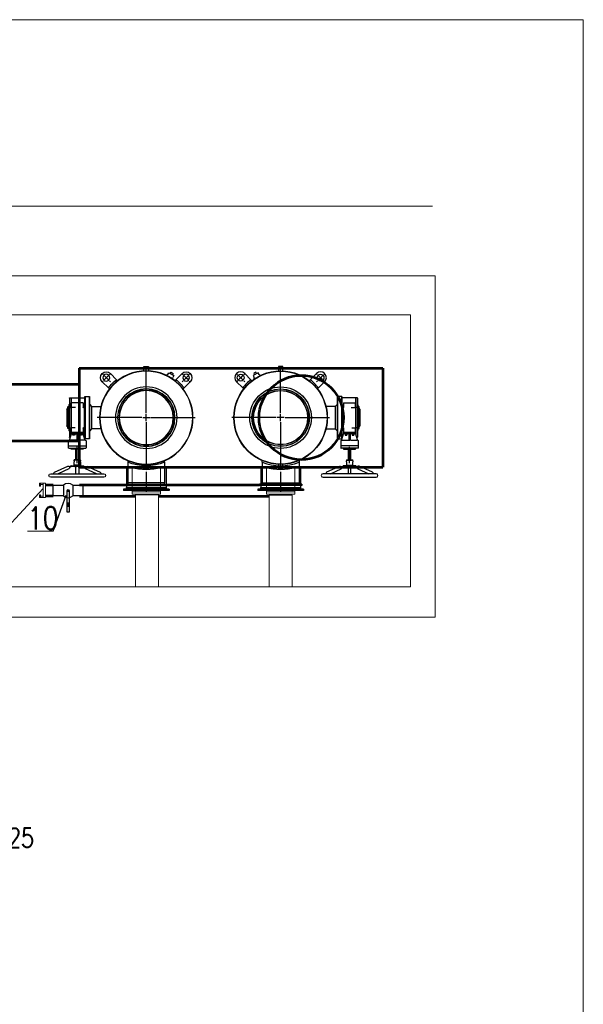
# Model space of a CAD drawing. Header units: metres. Extents: x 6538042 to 13082743, y 6022817 to 12049805.
# Tile 49 of 92: x 6539557 to 6539597, y 6024146 to 6024216. Entities that reach past the tile are written whole.
import ezdxf
from ezdxf.lldxf.tags import DXFTag

# ---------------------------------------------------------------- set-up
doc = ezdxf.new("R2010")
doc.units = ezdxf.units.M
doc.header["$MEASUREMENT"] = 0
doc.layers.get('0').update_dxf_attribs({"linetype": 'CONTINUOUS', "lineweight": 18})
for name, color, linetype in [('A400WW9_1', 7, 'CONTINUOUS'), ('d-małe zawory', 7, 'CONTINUOUS'), ('Default', 7, 'CONTINUOUS'), ('dg opis', 7, 'CONTINUOUS'), ('Q-6500-S', 7, 'CONTINUOUS'), ('W-400-20', 7, 'CONTINUOUS')]:
    doc.layers.add(name, color=color, linetype=linetype)
for name, color, linetype, lineweight in [('d-komora scian', 7, 'CONTINUOUS', 40), ('d-komora zawory', 7, 'CONTINUOUS', 13), ('d-opis', 7, 'CONTINUOUS', 18), ('d-powrot', 5, 'CONTINUOUS', 53), ('rury', 6, 'CONTINUOUS', 13)]:
    doc.layers.add(name, color=color, linetype=linetype, lineweight=lineweight)
doc.styles.add('STYL1', font='SIMPLEX.shx', dxfattribs={"width": 0.8})
tags = doc.linetypes.add('CENTER2', pattern=[28.575, 19.05, -3.175, 3.175, -3.175]).pattern_tags.tags
tags[10:11] = [DXFTag(74, 4), DXFTag(75, 0), DXFTag(340, '0'), DXFTag(46, 0.0), DXFTag(50, 0.0), DXFTag(44, 0.0), DXFTag(45, 0.0)]
tags[8:9] = [DXFTag(74, 4), DXFTag(75, 0), DXFTag(340, '0'), DXFTag(46, 0.0), DXFTag(50, 0.0), DXFTag(44, 0.0), DXFTag(45, 0.0)]
tags[6:7] = [DXFTag(74, 4), DXFTag(75, 0), DXFTag(340, '0'), DXFTag(46, 0.0), DXFTag(50, 0.0), DXFTag(44, 0.0), DXFTag(45, 0.0)]
tags[4:5] = [DXFTag(74, 4), DXFTag(75, 0), DXFTag(340, '0'), DXFTag(46, 0.0), DXFTag(50, 0.0), DXFTag(44, 0.0), DXFTag(45, 0.0)]

# ---------------------------------------------------------------- blocks, each defined once
blk = doc.blocks.new('400')
at = {"layer": 'A400WW9_1', "color": 253, "linetype": 'Continuous'}
for p, q in [((6539649.035, 6024255.991), (6539649.469, 6024255.556)), ((6539649.97, 6024256.045), (6539649.623, 6024255.845)), ((6539649.81, 6024256.092), (6539649.663, 6024256.007)), ((6539649.663, 6024256.007), (6539649.723, 6024255.903)), ((6539649.87, 6024255.988), (6539649.81, 6024256.092)), ((6539650.042, 6024255.921), (6539649.97, 6024256.045)), ((6539651.727, 6024256.498), (6539651.407, 6024256.498)), ((6539651.407, 6024256.498), (6539651.407, 6024256.176)), ((6539651.727, 6024256.176), (6539651.727, 6024256.498)), ((6539654.1, 6024255.991), (6539653.666, 6024255.556)), ((6539648.889, 6024254.976), (6539648.455, 6024255.411)), ((6539649.541, 6024255.485), (6539649.469, 6024255.556)), ((6539649.623, 6024255.845), (6539649.695, 6024255.721)), ((6539653.594, 6024255.485), (6539653.666, 6024255.556)), ((6539654.245, 6024254.976), (6539654.68, 6024255.411)), ((6539648.889, 6024254.976), (6539648.961, 6024254.905)), ((6539654.245, 6024254.976), (6539654.174, 6024254.905)), ((6539655.587, 6024254.378), (6539655.577, 6024254.368)), ((6539655.577, 6024254.368), (6539655.577, 6024251.388)), ((6539655.587, 6024251.378), (6539655.587, 6024254.378)), ((6539655.887, 6024254.378), (6539655.587, 6024254.378)), ((6539655.887, 6024254.378), (6539655.887, 6024251.378)), ((6539655.897, 6024254.368), (6539655.887, 6024254.378)), ((6539655.897, 6024251.388), (6539655.897, 6024254.368)), ((6539655.427, 6024253.673), (6539654.773, 6024253.673)), ((6539655.577, 6024253.823), (6539655.427, 6024253.673)), ((6539655.427, 6024253.673), (6539655.427, 6024252.083)), ((6539654.773, 6024252.083), (6539655.427, 6024252.083)), ((6539655.427, 6024252.083), (6539655.577, 6024251.933)), ((6539655.577, 6024251.388), (6539655.587, 6024251.378)), ((6539655.587, 6024251.378), (6539655.887, 6024251.378)), ((6539655.887, 6024251.378), (6539655.897, 6024251.388)), ((6539650.267, 6024249.734), (6539650.267, 6024249.843)), ((6539650.267, 6024249.734), (6539650.267, 6024248.278)), ((6539652.867, 6024249.843), (6539652.867, 6024249.734)), ((6539652.867, 6024249.734), (6539652.867, 6024248.278)), ((6539651.407, 6024249.58), (6539651.407, 6024249.258)), ((6539651.727, 6024249.258), (6539651.407, 6024249.258)), ((6539651.727, 6024249.258), (6539651.727, 6024249.58)), ((6539650.267, 6024248.278), (6539652.867, 6024248.278)), ((6539650.267, 6024248.178), (6539650.267, 6024248.278)), ((6539652.867, 6024248.278), (6539652.867, 6024248.178)), ((6539650.067, 6024248.178), (6539650.067, 6024248.078)), ((6539653.067, 6024248.178), (6539650.067, 6024248.178)), ((6539653.067, 6024248.078), (6539650.067, 6024248.078)), ((6539653.067, 6024248.178), (6539653.067, 6024248.078))]:
    blk.add_line(p, q, dxfattribs=at)
for centre, radius in [((6539651.567, 6024252.878), 3.302), ((6539651.567, 6024252.878), 3.282), ((6539648.745, 6024255.701), 0.24), ((6539654.39, 6024255.701), 0.24), ((6539651.567, 6024252.878), 2.175), ((6539651.567, 6024252.878), 2.032), ((6539651.567, 6024252.878), 1.922), ((6539651.567, 6024252.878), 1.907)]:
    blk.add_circle(centre, radius, dxfattribs=at)
for centre, radius, start, end in [((6539648.745, 6024255.701), 0.41, 45, 225), ((6539654.39, 6024255.701), 0.41, 315, 135), ((6539651.567, 6024252.878), 3.402, 128.07804, 141.92196), ((6539651.567, 6024252.878), 3.302, 125.0834, 125.21284), ((6539649.6, 6024255.666), 0.11, 308.93075, 30.3902), ((6539650.137, 6024255.974), 0.109, 209.41897, 294.79124), ((6539651.567, 6024252.878), 3.402, 38.07804, 51.92196), ((6539651.567, 6024252.878), 3.402, 247.53443, 292.46557)]:
    blk.add_arc(centre, radius, start, end, dxfattribs=at)
at = {"layer": 'Default', "color": 253, "linetype": 'CENTER2'}
for p, q in [((6539648.524, 6024255.922), (6539648.451, 6024255.994)), ((6539651.567, 6024253.19), (6539651.567, 6024256.335)), ((6539654.611, 6024255.922), (6539654.684, 6024255.994)), ((6539648.921, 6024255.524), (6539648.568, 6024255.877)), ((6539648.966, 6024255.48), (6539649.038, 6024255.407)), ((6539654.169, 6024255.48), (6539654.097, 6024255.407)), ((6539654.213, 6024255.524), (6539654.567, 6024255.877)), ((6539651.255, 6024252.878), (6539648.11, 6024252.878)), ((6539651.817, 6024252.878), (6539651.317, 6024252.878)), ((6539651.567, 6024252.628), (6539651.567, 6024253.128)), ((6539651.567, 6024252.565), (6539651.567, 6024249.421)), ((6539651.88, 6024252.878), (6539655.024, 6024252.878)), ((6539656.442, 6024249.655), (6539656.442, 6024250.823))]:
    blk.add_line(p, q, dxfattribs=at)
for start, end in [(129.04365, 130.5148), (49.4852, 50.95635), (139.4852, 140.95635), (131.41184, 138.58816), (41.41184, 48.58816), (39.04365, 40.5148)]:
    blk.add_arc((6539651.567, 6024252.878), 3.992, start, end, dxfattribs=at)
at = {"layer": 'Q-6500-S', "color": 253, "linetype": 'Continuous'}
for p, q in [((6539656.867, 6024254.288), (6539655.897, 6024254.288)), ((6539656.017, 6024253.928), (6539656.867, 6024253.928)), ((6539656.017, 6024253.928), (6539656.017, 6024253.61)), ((6539656.867, 6024254.288), (6539656.867, 6024253.928)), ((6539656.877, 6024254.268), (6539656.867, 6024254.268)), ((6539656.867, 6024253.598), (6539656.867, 6024253.928)), ((6539656.877, 6024254.288), (6539656.877, 6024253.626)), ((6539656.972, 6024254.288), (6539656.877, 6024254.288)), ((6539657.002, 6024254.258), (6539657.002, 6024253.61)), ((6539655.965, 6024253.538), (6539655.965, 6024253.053)), ((6539656.009, 6024253.598), (6539656.011, 6024253.598)), ((6539656.013, 6024253.597), (6539656.013, 6024253.597)), ((6539656.556, 6024253.598), (6539656.867, 6024253.598)), ((6539656.867, 6024253.598), (6539656.867, 6024253.538)), ((6539656.877, 6024253.578), (6539656.867, 6024253.578)), ((6539656.867, 6024253.538), (6539656.867, 6024252.218)), ((6539656.877, 6024253.626), (6539656.877, 6024253.598)), ((6539656.877, 6024253.598), (6539656.877, 6024253.538)), ((6539656.972, 6024253.598), (6539656.877, 6024253.598)), ((6539656.877, 6024253.538), (6539656.877, 6024252.218)), ((6539657.002, 6024253.61), (6539657.002, 6024253.568)), ((6539657.002, 6024253.568), (6539657.002, 6024253.538)), ((6539657.002, 6024253.538), (6539657.002, 6024253.478)), ((6539657.002, 6024253.478), (6539657.002, 6024252.278)), ((6539657.032, 6024253.792), (6539657.032, 6024253.793)), ((6539657.032, 6024253.792), (6539657.032, 6024253.627)), ((6539657.032, 6024253.627), (6539657.032, 6024253.542)), ((6539657.032, 6024253.542), (6539657.032, 6024252.214)), ((6539657.042, 6024253.503), (6539657.032, 6024253.503)), ((6539657.042, 6024252.098), (6539657.042, 6024253.658)), ((6539657.087, 6024253.658), (6539657.042, 6024253.658)), ((6539657.117, 6024252.128), (6539657.117, 6024253.628)), ((6539657.177, 6024253.467), (6539657.177, 6024252.289)), ((6539655.965, 6024253.053), (6539655.965, 6024252.703)), ((6539655.965, 6024252.703), (6539655.965, 6024252.218)), ((6539656.007, 6024252.161), (6539656.007, 6024252.161)), ((6539656.017, 6024252.139), (6539656.017, 6024251.838)), ((6539656.017, 6024251.838), (6539656.867, 6024251.838)), ((6539656.017, 6024251.838), (6539656.027, 6024251.828)), ((6539656.867, 6024251.828), (6539656.017, 6024251.828)), ((6539656.017, 6024251.828), (6539656.017, 6024251.738)), ((6539656.59, 6024252.158), (6539656.867, 6024252.158)), ((6539656.857, 6024251.828), (6539656.867, 6024251.838)), ((6539656.867, 6024252.218), (6539656.867, 6024252.158)), ((6539656.877, 6024252.178), (6539656.867, 6024252.178)), ((6539656.867, 6024251.838), (6539656.867, 6024252.158)), ((6539656.867, 6024251.838), (6539656.867, 6024251.828)), ((6539656.867, 6024251.738), (6539656.867, 6024251.828)), ((6539656.877, 6024252.218), (6539656.877, 6024252.158)), ((6539656.877, 6024252.158), (6539656.877, 6024252.13)), ((6539656.972, 6024252.158), (6539656.877, 6024252.158)), ((6539656.877, 6024252.13), (6539656.877, 6024251.702)), ((6539657.002, 6024252.278), (6539657.002, 6024252.218)), ((6539657.002, 6024252.218), (6539657.002, 6024252.188)), ((6539657.002, 6024252.188), (6539657.002, 6024252.146)), ((6539657.002, 6024252.146), (6539657.002, 6024251.498)), ((6539657.032, 6024252.253), (6539657.042, 6024252.253)), ((6539657.032, 6024252.214), (6539657.032, 6024252.129)), ((6539657.032, 6024252.129), (6539657.032, 6024251.964)), ((6539657.032, 6024251.963), (6539657.032, 6024251.964)), ((6539657.042, 6024252.098), (6539657.087, 6024252.098)), ((6539655.822, 6024251.233), (6539655.822, 6024250.888)), ((6539655.882, 6024251.283), (6539655.872, 6024251.283)), ((6539655.882, 6024251.283), (6539655.885, 6024251.283)), ((6539655.894, 6024251.29), (6539655.899, 6024251.308)), ((6539655.894, 6024251.29), (6539655.894, 6024251.29)), ((6539655.897, 6024251.468), (6539655.943, 6024251.468)), ((6539655.899, 6024251.308), (6539655.904, 6024251.326)), ((6539655.904, 6024251.326), (6539656.018, 6024251.742)), ((6539655.909, 6024251.283), (6539656.362, 6024251.283)), ((6539656.019, 6024251.698), (6539656.019, 6024251.707)), ((6539656.121, 6024251.738), (6539656.025, 6024251.738)), ((6539656.115, 6024251.738), (6539656.115, 6024251.722)), ((6539656.115, 6024251.722), (6539656.275, 6024251.722)), ((6539656.164, 6024251.738), (6539656.121, 6024251.738)), ((6539656.13, 6024251.722), (6539656.13, 6024251.647)), ((6539656.135, 6024251.642), (6539656.255, 6024251.642)), ((6539656.362, 6024251.738), (6539656.164, 6024251.738)), ((6539656.26, 6024251.647), (6539656.26, 6024251.722)), ((6539656.275, 6024251.722), (6539656.275, 6024251.738)), ((6539656.373, 6024251.285), (6539656.368, 6024251.283)), ((6539656.4, 6024251.309), (6539656.402, 6024251.323)), ((6539656.402, 6024251.323), (6539656.402, 6024251.707)), ((6539656.402, 6024251.283), (6539656.407, 6024251.283)), ((6539656.407, 6024251.283), (6539656.477, 6024251.283)), ((6539656.477, 6024251.283), (6539656.483, 6024251.283)), ((6539656.482, 6024251.707), (6539656.482, 6024251.323)), ((6539656.482, 6024251.323), (6539656.485, 6024251.309)), ((6539656.517, 6024251.283), (6539656.512, 6024251.285)), ((6539656.72, 6024251.738), (6539656.522, 6024251.738)), ((6539656.522, 6024251.283), (6539656.976, 6024251.283)), ((6539656.61, 6024251.738), (6539656.61, 6024251.722)), ((6539656.61, 6024251.722), (6539656.77, 6024251.722)), ((6539656.625, 6024251.722), (6539656.625, 6024251.647)), ((6539656.63, 6024251.642), (6539656.75, 6024251.642)), ((6539656.764, 6024251.738), (6539656.72, 6024251.738)), ((6539656.755, 6024251.647), (6539656.755, 6024251.722)), ((6539656.86, 6024251.738), (6539656.764, 6024251.738)), ((6539656.77, 6024251.722), (6539656.77, 6024251.738)), ((6539656.866, 6024251.742), (6539656.981, 6024251.326)), ((6539656.866, 6024251.698), (6539656.866, 6024251.707)), ((6539656.942, 6024251.468), (6539656.972, 6024251.468)), ((6539656.981, 6024251.326), (6539656.986, 6024251.308)), ((6539656.986, 6024251.308), (6539656.99, 6024251.29)), ((6539656.99, 6024251.29), (6539656.99, 6024251.29)), ((6539657, 6024251.283), (6539657.003, 6024251.283)), ((6539657.003, 6024251.283), (6539657.012, 6024251.283)), ((6539657.062, 6024250.888), (6539657.062, 6024251.233)), ((6539655.822, 6024250.888), (6539655.838, 6024250.888)), ((6539655.822, 6024250.878), (6539655.838, 6024250.878)), ((6539655.822, 6024250.878), (6539655.822, 6024250.733)), ((6539655.832, 6024250.888), (6539655.832, 6024250.878)), ((6539655.851, 6024250.718), (6539655.837, 6024250.718)), ((6539656.382, 6024250.888), (6539655.838, 6024250.888)), ((6539656.382, 6024250.878), (6539655.838, 6024250.878)), ((6539656.39, 6024250.718), (6539655.851, 6024250.718)), ((6539656.017, 6024250.678), (6539656.017, 6024250.658)), ((6539656.017, 6024250.658), (6539656.867, 6024250.658)), ((6539656.312, 6024250.658), (6539656.342, 6024250.648)), ((6539656.342, 6024250.648), (6539656.542, 6024250.648)), ((6539656.342, 6024250.648), (6539656.342, 6024249.888)), ((6539656.502, 6024250.888), (6539656.382, 6024250.888)), ((6539656.502, 6024250.878), (6539656.382, 6024250.878)), ((6539656.442, 6024250.718), (6539656.39, 6024250.718)), ((6539656.495, 6024250.718), (6539656.442, 6024250.718)), ((6539657.033, 6024250.718), (6539656.495, 6024250.718)), ((6539657.046, 6024250.888), (6539656.502, 6024250.888)), ((6539657.046, 6024250.878), (6539656.502, 6024250.878)), ((6539656.542, 6024250.648), (6539656.572, 6024250.658)), ((6539656.542, 6024249.888), (6539656.542, 6024250.648)), ((6539656.867, 6024250.658), (6539656.867, 6024250.678)), ((6539657.047, 6024250.718), (6539657.033, 6024250.718)), ((6539657.046, 6024250.888), (6539657.062, 6024250.888)), ((6539657.046, 6024250.878), (6539657.062, 6024250.878)), ((6539657.052, 6024250.878), (6539657.052, 6024250.888)), ((6539657.062, 6024250.733), (6539657.062, 6024250.878))]:
    blk.add_line(p, q, dxfattribs=at)
for centre, radius, start, end in [((6539656.972, 6024254.258), 0.03, 0, 90), ((6539656.025, 6024253.538), 0.06, 101.57643, 180.00006), ((6539656.025, 6024253.538), 0.0602, 103.17064, 120.42145), ((6539656.002, 6024253.61), 0.015, 287.39904, 0.00915), ((6539656.01, 6024253.611), 0.0149, 282.16274, 0.57148), ((6539656.853, 6024253.598), 0.0148, 359.0523, 88.96077), ((6539656.972, 6024253.568), 0.03, 0, 90), ((6539657.032, 6024253.823), 0.03, 180, 270), ((6539657.032, 6024253.822), 0.03, 180, 270), ((6539657.087, 6024253.628), 0.03, 0, 90), ((6539657.147, 6024253.527), 0.03, 180, 270), ((6539657.147, 6024253.467), 0.03, 0, 90), ((6539656.025, 6024252.218), 0.06, 180.00063, 252.80793), ((6539655.992, 6024252.139), 0.025, 359.99596, 67.57245), ((6539655.988, 6024252.1), 0.0641, 72.65329, 74.42126), ((6539656, 6024252.137), 0.0248, 359.33782, 72.26745), ((6539656.972, 6024252.188), 0.03, 270, 0), ((6539657.032, 6024251.934), 0.03, 90, 180), ((6539657.032, 6024251.933), 0.03, 90, 180), ((6539657.087, 6024252.128), 0.03, 270, 0), ((6539657.147, 6024252.229), 0.03, 90, 180), ((6539657.147, 6024252.289), 0.03, 270, 0), ((6539655.872, 6024251.233), 0.05, 90, 180), ((6539655.885, 6024251.293), 0.01, 270, 344.63838), ((6539655.66, 6024251.716), 0.359, 358.49959, 4.0592), ((6539656.135, 6024251.647), 0.005, 180, 270), ((6539656.255, 6024251.647), 0.005, 270, 0), ((6539656.362, 6024251.698), 0.04, 0, 90), ((6539656.363, 6024251.322), 0.0391, 282.49336, 291.25892), ((6539656.365, 6024251.319), 0.0356, 283.23066, 330.01457), ((6539656.363, 6024251.322), 0.0391, 324.22003, 326.11667), ((6539656.361, 6024251.323), 0.041, 328.02961, 339.18805), ((6539656.443, 6024251.858), 0.12, 255.42698, 269.91348), ((6539656.442, 6024251.858), 0.12, 270.08652, 284.57302), ((6539656.522, 6024251.698), 0.04, 90, 180), ((6539656.52, 6024251.319), 0.0356, 209.99024, 256.86004), ((6539656.522, 6024251.322), 0.0391, 213.88102, 215.77942), ((6539656.522, 6024251.322), 0.0391, 248.88989, 257.50652), ((6539656.63, 6024251.647), 0.005, 180, 270), ((6539656.75, 6024251.647), 0.005, 270, 0), ((6539657.225, 6024251.716), 0.359, 175.94319, 181.49847), ((6539656.972, 6024251.498), 0.03, 270, 0), ((6539657, 6024251.293), 0.01, 195.36162, 270), ((6539657, 6024251.282), 0.00136, 89.82191, 102.71204), ((6539657.012, 6024251.233), 0.05, 0, 90), ((6539655.837, 6024250.733), 0.015, 180, 270), ((6539655.977, 6024250.678), 0.04, 0, 90), ((6539656.907, 6024250.678), 0.04, 90, 180), ((6539657.047, 6024250.733), 0.015, 270, 0)]:
    blk.add_arc(centre, radius, start, end, dxfattribs=at)
blk.add_ellipse((6539655.999, 6024252.137), major_axis=(-0.0075, -0.0239), ratio=0.982914, start_param=1.86973, end_param=3.141705, dxfattribs=at)
for points, knots in [([(6539656.019, 6024251.698), (6539656.019, 6024251.701), (6539656.019, 6024251.703), (6539656.019, 6024251.708), (6539656.019, 6024251.711), (6539656.02, 6024251.716), (6539656.02, 6024251.718), (6539656.02, 6024251.722), (6539656.02, 6024251.724), (6539656.021, 6024251.728), (6539656.021, 6024251.73), (6539656.022, 6024251.733), (6539656.022, 6024251.734), (6539656.023, 6024251.736), (6539656.023, 6024251.737), (6539656.024, 6024251.738), (6539656.025, 6024251.738), (6539656.025, 6024251.738)], [0, 0, 0, 0, 0.125, 0.125, 0.25, 0.25, 0.375, 0.375, 0.5, 0.5, 0.625, 0.625, 0.75, 0.75, 0.875, 0.875, 1, 1, 1, 1]), ([(6539656.402, 6024251.707), (6539656.402, 6024251.71), (6539656.403, 6024251.713), (6539656.403, 6024251.72), (6539656.403, 6024251.723), (6539656.404, 6024251.729), (6539656.405, 6024251.732), (6539656.407, 6024251.737), (6539656.407, 6024251.738), (6539656.409, 6024251.74), (6539656.409, 6024251.741), (6539656.41, 6024251.742), (6539656.411, 6024251.742), (6539656.412, 6024251.742), (6539656.412, 6024251.742), (6539656.412, 6024251.742)], [0, 0, 0, 0, 0.25, 0.25, 0.5, 0.5, 0.75, 0.75, 0.875, 0.875, 0.9375, 0.9375, 0.96875, 0.96875, 1, 1, 1, 1]), ([(6539656.472, 6024251.742), (6539656.473, 6024251.742), (6539656.473, 6024251.742), (6539656.474, 6024251.742), (6539656.474, 6024251.742), (6539656.475, 6024251.741), (6539656.476, 6024251.74), (6539656.477, 6024251.738), (6539656.478, 6024251.737), (6539656.48, 6024251.732), (6539656.48, 6024251.729), (6539656.481, 6024251.723), (6539656.482, 6024251.72), (6539656.482, 6024251.713), (6539656.482, 6024251.71), (6539656.482, 6024251.707)], [0, 0, 0, 0, 0.03125, 0.03125, 0.0625, 0.0625, 0.125, 0.125, 0.25, 0.25, 0.5, 0.5, 0.75, 0.75, 1, 1, 1, 1]), ([(6539656.86, 6024251.738), (6539656.86, 6024251.738), (6539656.861, 6024251.738), (6539656.862, 6024251.737), (6539656.862, 6024251.736), (6539656.863, 6024251.734), (6539656.863, 6024251.733), (6539656.864, 6024251.73), (6539656.864, 6024251.728), (6539656.864, 6024251.724), (6539656.865, 6024251.722), (6539656.865, 6024251.718), (6539656.865, 6024251.716), (6539656.865, 6024251.711), (6539656.865, 6024251.708), (6539656.865, 6024251.703), (6539656.866, 6024251.701), (6539656.866, 6024251.698)], [0, 0, 0, 0, 0.125, 0.125, 0.25, 0.25, 0.375, 0.375, 0.5, 0.5, 0.625, 0.625, 0.75, 0.75, 0.875, 0.875, 1, 1, 1, 1])]:
    blk.add_open_spline(points, degree=3, knots=knots, dxfattribs=at)
at = {"layer": 'W-400-20', "color": 253, "linetype": 'Continuous'}
for p, q in [((6539656.227, 6024249.888), (6539656.217, 6024249.878)), ((6539656.217, 6024249.878), (6539656.667, 6024249.878)), ((6539656.217, 6024249.878), (6539656.217, 6024249.832)), ((6539656.217, 6024249.764), (6539656.217, 6024249.518)), ((6539656.227, 6024249.888), (6539656.657, 6024249.888)), ((6539656.667, 6024249.878), (6539656.657, 6024249.888)), ((6539656.667, 6024249.832), (6539656.667, 6024249.878)), ((6539656.667, 6024249.518), (6539656.667, 6024249.764)), ((6539655.769, 6024249.447), (6539654.822, 6024249.018)), ((6539655.086, 6024248.918), (6539655.851, 6024249.264)), ((6539655.943, 6024249.426), (6539655.857, 6024249.388)), ((6539655.91, 6024249.389), (6539655.886, 6024249.379)), ((6539655.909, 6024249.389), (6539655.951, 6024249.408)), ((6539655.998, 6024249.451), (6539655.943, 6024249.426)), ((6539656.013, 6024249.436), (6539655.951, 6024249.408)), ((6539655.993, 6024249.462), (6539655.989, 6024249.451)), ((6539656.005, 6024249.468), (6539655.992, 6024249.468)), ((6539655.992, 6024249.468), (6539655.992, 6024249.462)), ((6539656.009, 6024249.468), (6539656.005, 6024249.468)), ((6539656.012, 6024249.468), (6539656.009, 6024249.468)), ((6539656.31, 6024249.468), (6539656.012, 6024249.468)), ((6539656.294, 6024249.438), (6539656.018, 6024249.438)), ((6539656.217, 6024249.518), (6539656.167, 6024249.468)), ((6539656.217, 6024249.518), (6539656.667, 6024249.518)), ((6539656.303, 6024249.438), (6539656.294, 6024249.438)), ((6539656.307, 6024249.441), (6539656.307, 6024249.417)), ((6539656.323, 6024249.468), (6539656.31, 6024249.468)), ((6539656.335, 6024249.468), (6539656.323, 6024249.468)), ((6539656.55, 6024249.468), (6539656.335, 6024249.468)), ((6539656.342, 6024249.356), (6539656.342, 6024249.356)), ((6539656.342, 6024249.356), (6539656.342, 6024249.356)), ((6539656.342, 6024249.355), (6539656.342, 6024249.356)), ((6539656.342, 6024249.355), (6539656.342, 6024249.355)), ((6539656.342, 6024249.355), (6539656.342, 6024249.355)), ((6539656.342, 6024249.354), (6539656.342, 6024248.928)), ((6539656.542, 6024249.356), (6539656.542, 6024249.355)), ((6539656.542, 6024249.356), (6539656.542, 6024249.356)), ((6539656.542, 6024249.356), (6539656.542, 6024249.356)), ((6539656.542, 6024249.355), (6539656.542, 6024249.355)), ((6539656.542, 6024249.355), (6539656.542, 6024249.355)), ((6539656.542, 6024249.355), (6539656.542, 6024249.355)), ((6539656.542, 6024249.355), (6539656.542, 6024249.355)), ((6539656.542, 6024248.928), (6539656.542, 6024249.354)), ((6539656.562, 6024249.468), (6539656.55, 6024249.468)), ((6539656.575, 6024249.468), (6539656.562, 6024249.468)), ((6539656.873, 6024249.468), (6539656.575, 6024249.468)), ((6539656.577, 6024249.417), (6539656.577, 6024249.441)), ((6539656.591, 6024249.438), (6539656.582, 6024249.438)), ((6539656.867, 6024249.438), (6539656.591, 6024249.438)), ((6539656.717, 6024249.468), (6539656.667, 6024249.518)), ((6539656.872, 6024249.436), (6539656.934, 6024249.408)), ((6539656.879, 6024249.468), (6539656.892, 6024249.468)), ((6539656.887, 6024249.451), (6539656.942, 6024249.426)), ((6539656.892, 6024249.462), (6539656.892, 6024249.468)), ((6539656.896, 6024249.451), (6539656.892, 6024249.462)), ((6539656.934, 6024249.408), (6539657.019, 6024249.37)), ((6539656.988, 6024249.405), (6539656.942, 6024249.426)), ((6539657.007, 6024249.397), (6539656.988, 6024249.406)), ((6539657.033, 6024249.264), (6539657.799, 6024248.918)), ((6539658.063, 6024249.018), (6539657.116, 6024249.447)), ((6539658.317, 6024248.918), (6539654.567, 6024248.918)), ((6539654.567, 6024248.668), (6539658.317, 6024248.668)), ((6539656.342, 6024248.927), (6539656.342, 6024248.927)), ((6539656.342, 6024248.927), (6539656.342, 6024248.927)), ((6539656.342, 6024248.927), (6539656.342, 6024248.927)), ((6539656.342, 6024248.927), (6539656.342, 6024248.927)), ((6539656.342, 6024248.927), (6539656.342, 6024248.927)), ((6539656.542, 6024248.927), (6539656.542, 6024248.927)), ((6539656.542, 6024248.927), (6539656.542, 6024248.927)), ((6539656.542, 6024248.927), (6539656.542, 6024248.927)), ((6539656.542, 6024248.927), (6539656.542, 6024248.927)), ((6539656.542, 6024248.927), (6539656.542, 6024248.927)), ((6539656.542, 6024248.927), (6539656.542, 6024248.927))]:
    blk.add_line(p, q, dxfattribs=at)
for centre, radius, start, end in [((6539656.003, 6024249.798), 0.217, 351.05306, 8.94693), ((6539656.881, 6024249.798), 0.217, 171.04746, 188.95254), ((6539654.863, 6024248.927), 0.1, 114.35301, 185.1729), ((6539655.81, 6024249.355), 0.1, 294.35301, 9.8447), ((6539655.904, 6024249.431), 0.02, 218.8305, 294.35298), ((6539655.928, 6024249.376), 0.02, 114.35304, 189.87552), ((6539655.972, 6024249.462), 0.02, 294.35301, 327.34819), ((6539656.021, 6024249.418), 0.02, 90, 114.35301), ((6539656.442, 6024249.355), 0.1, 90, 179.89416), ((6539656.442, 6024249.355), 0.1, 0.22885, 90), ((6539656.865, 6024249.422), 0.0157, 62.49083, 83.07678), ((6539656.912, 6024249.462), 0.02, 212.65181, 245.64699), ((6539656.956, 6024249.376), 0.02, 350.12448, 65.64696), ((6539656.981, 6024249.431), 0.02, 245.64702, 321.1695), ((6539657.075, 6024249.355), 0.1, 170.12675, 245.64699), ((6539657.075, 6024249.355), 0.1, 90, 141.13832), ((6539657.075, 6024249.355), 0.1, 65.64699, 90), ((6539658.021, 6024248.927), 0.1, 354.8271, 65.64699), ((6539654.567, 6024248.793), 0.125, 90, 270), ((6539658.317, 6024248.793), 0.125, 270, 90)]:
    blk.add_arc(centre, radius, start, end, dxfattribs=at)
for points, knots in [([(6539656.012, 6024249.438), (6539656.012, 6024249.438), (6539656.012, 6024249.438), (6539656.011, 6024249.438), (6539656.011, 6024249.438), (6539656.01, 6024249.438), (6539656.009, 6024249.438), (6539656.006, 6024249.437), (6539656.002, 6024249.436), (6539655.999, 6024249.434), (6539655.996, 6024249.433), (6539655.993, 6024249.431), (6539655.992, 6024249.43), (6539655.991, 6024249.43)], [0, 0, 0, 0, 0.007915, 0.015819, 0.031574, 0.062912, 0.125166, 0.249748, 0.499416, 0.614913, 0.749415, 0.860636, 1, 1, 1, 1]), ([(6539656.309, 6024249.433), (6539656.309, 6024249.434), (6539656.308, 6024249.435), (6539656.307, 6024249.436), (6539656.306, 6024249.437), (6539656.305, 6024249.438), (6539656.304, 6024249.438), (6539656.303, 6024249.438), (6539656.303, 6024249.438)], [0.3188271, 0.3188271, 0.3188271, 0.3188271, 0.5004212, 0.6320462, 0.7503012, 0.8350776, 0.9178232, 1, 1, 1, 1]), ([(6539656.307, 6024249.417), (6539656.309, 6024249.412), (6539656.311, 6024249.402), (6539656.325, 6024249.386), (6539656.338, 6024249.372), (6539656.34, 6024249.363), (6539656.342, 6024249.358)], [0, 0, 0, 0, 0.258021, 0.521116, 0.784211, 1, 1, 1, 1]), ([(6539656.307, 6024249.417), (6539656.309, 6024249.412), (6539656.311, 6024249.402), (6539656.325, 6024249.386), (6539656.338, 6024249.372), (6539656.34, 6024249.363), (6539656.342, 6024249.358)], [0, 0, 0, 0, 0.25802, 0.521116, 0.784211, 1, 1, 1, 1]), ([(6539656.343, 6024249.36), (6539656.343, 6024249.36), (6539656.342, 6024249.359), (6539656.342, 6024249.358), (6539656.342, 6024249.357), (6539656.342, 6024249.356), (6539656.342, 6024249.356), (6539656.342, 6024249.356)], [0.98433012, 0.98433012, 0.98433012, 0.98433012, 0.98433649, 0.99217999, 0.99610233, 0.99806336, 1, 1, 1, 1]), ([(6539656.342, 6024249.358), (6539656.342, 6024249.358), (6539656.342, 6024249.357), (6539656.342, 6024249.356), (6539656.342, 6024249.356), (6539656.342, 6024249.355)], [0.7591357, 0.7591357, 0.7591357, 0.7591357, 0.8500132, 0.9578071, 1, 1, 1, 1]), ([(6539656.542, 6024249.355), (6539656.542, 6024249.355), (6539656.542, 6024249.356), (6539656.542, 6024249.356), (6539656.542, 6024249.356), (6539656.542, 6024249.356), (6539656.542, 6024249.357), (6539656.543, 6024249.357), (6539656.543, 6024249.358), (6539656.543, 6024249.358), (6539656.543, 6024249.359), (6539656.543, 6024249.36), (6539656.543, 6024249.361), (6539656.543, 6024249.361), (6539656.543, 6024249.361)], [0, 0, 0, 0, 0.0064693, 0.0198927, 0.0402708, 0.0675835, 0.1017982, 0.1428698, 0.193833, 0.2500416, 0.375076, 0.4359521, 0.5000884, 0.5172696, 0.5172696, 0.5172696, 0.5172696]), ([(6539656.543, 6024249.358), (6539656.545, 6024249.363), (6539656.547, 6024249.372), (6539656.56, 6024249.386), (6539656.574, 6024249.402), (6539656.576, 6024249.412), (6539656.577, 6024249.417)], [0, 0, 0, 0, 0.215789, 0.478884, 0.74198, 1, 1, 1, 1]), ([(6539656.582, 6024249.438), (6539656.582, 6024249.438), (6539656.582, 6024249.438), (6539656.582, 6024249.438), (6539656.582, 6024249.438), (6539656.581, 6024249.438), (6539656.58, 6024249.438), (6539656.578, 6024249.437), (6539656.577, 6024249.436), (6539656.576, 6024249.434), (6539656.576, 6024249.434), (6539656.576, 6024249.434)], [0, 0, 0, 0, 0.0079147, 0.0158185, 0.0315739, 0.0629119, 0.1251659, 0.2497476, 0.4994164, 0.6149135, 0.6755606, 0.6755606, 0.6755606, 0.6755606]), ([(6539656.874, 6024249.436), (6539656.874, 6024249.436), (6539656.874, 6024249.436), (6539656.873, 6024249.436), (6539656.873, 6024249.436), (6539656.872, 6024249.436), (6539656.872, 6024249.436), (6539656.872, 6024249.436), (6539656.872, 6024249.436)], [0, 0, 0, 0, 0.214331, 0.399506, 0.557239, 0.6922, 0.848646, 1, 1, 1, 1]), ([(6539656.894, 6024249.43), (6539656.893, 6024249.43), (6539656.892, 6024249.431), (6539656.89, 6024249.432), (6539656.888, 6024249.433), (6539656.884, 6024249.435), (6539656.881, 6024249.436), (6539656.878, 6024249.437), (6539656.876, 6024249.438), (6539656.875, 6024249.438), (6539656.874, 6024249.438), (6539656.873, 6024249.438)], [0, 0, 0, 0, 0.09626, 0.179344, 0.25047, 0.500421, 0.632046, 0.750301, 0.835078, 0.917823, 1, 1, 1, 1])]:
    blk.add_open_spline(points, degree=3, knots=knots, dxfattribs=at)
for points in [[(6539656.342, 6024248.924), (6539656.341, 6024248.922), (6539656.34, 6024248.92), (6539656.34, 6024248.918)], [(6539656.342, 6024248.924), (6539656.341, 6024248.922), (6539656.34, 6024248.92), (6539656.34, 6024248.918)], [(6539656.545, 6024248.918), (6539656.544, 6024248.92), (6539656.544, 6024248.922), (6539656.543, 6024248.924)], [(6539656.545, 6024248.918), (6539656.544, 6024248.92), (6539656.544, 6024248.922), (6539656.543, 6024248.924)]]:
    blk.add_open_spline(points, degree=3, dxfattribs=at)

msp = doc.modelspace()

# ---------------------------------------------------------------- linework, layer by layer
for p in [(6539321.80959, 6024215.79277), (6539597.04442, 6024073.26141)]:
    msp.add_line(p, (6539597.04442, 6024215.79277))
at = {"layer": 'A400WW9_1', "color": 7, "linetype": 'Continuous'}
for p, q in [((6539564.75442, 6024184.17413), (6539564.75442, 6024182.72821)), ((6539567.54994, 6024184.17413), (6539567.54994, 6024182.72821)), ((6539574.25223, 6024184.17413), (6539574.25223, 6024182.72821)), ((6539577.04775, 6024184.17413), (6539577.04775, 6024182.72821)), ((6539564.53938, 6024182.6207), (6539564.53938, 6024182.51318)), ((6539567.76498, 6024182.6207), (6539564.53938, 6024182.6207)), ((6539567.76498, 6024182.51318), (6539564.53938, 6024182.51318)), ((6539564.75442, 6024182.72821), (6539567.54994, 6024182.72821)), ((6539564.75442, 6024182.6207), (6539564.75442, 6024182.72821)), ((6539567.54994, 6024182.72821), (6539567.54994, 6024182.6207)), ((6539567.76498, 6024182.6207), (6539567.76498, 6024182.51318)), ((6539574.03719, 6024182.6207), (6539574.03719, 6024182.51318)), ((6539577.26279, 6024182.6207), (6539574.03719, 6024182.6207)), ((6539577.26279, 6024182.51318), (6539574.03719, 6024182.51318)), ((6539574.25223, 6024182.72821), (6539577.04775, 6024182.72821)), ((6539574.25223, 6024182.6207), (6539574.25223, 6024182.72821)), ((6539577.04775, 6024182.72821), (6539577.04775, 6024182.6207)), ((6539577.26279, 6024182.6207), (6539577.26279, 6024182.51318))]:
    msp.add_line(p, q, dxfattribs=at)
for centre, start, end in [((6539566.15218, 6024187.67413), 253.1074719, 286.8925281), ((6539575.64999, 6024187.67413), 253.1074718, 286.8925282)]:
    msp.add_arc(centre, 3.65783, start, end, dxfattribs=at)
at = {"layer": 'd-komora scian', "linetype": 'Continuous', "lineweight": 13}
for p, q in [((6539565.15218, 6024184.14213), (6539565.15218, 6024182.26816)), ((6539565.15218, 6024184.14213), (6539567.15218, 6024184.14213)), ((6539567.15218, 6024184.14213), (6539567.15218, 6024182.26816)), ((6539574.64999, 6024184.14213), (6539574.64999, 6024182.26816)), ((6539574.64999, 6024184.14213), (6539576.64999, 6024184.14213)), ((6539576.64999, 6024184.14213), (6539576.64999, 6024182.26816)), ((6539565.15218, 6024182.26816), (6539567.15218, 6024182.26816)), ((6539574.64999, 6024182.26816), (6539576.64999, 6024182.26816))]:
    msp.add_line(p, q, dxfattribs=at)
for points in [[(6539565.15218, 6024182.26816), (6539567.15218, 6024182.26816), (6539567.15218, 6024182.41932), (6539565.15218, 6024182.41932)], [(6539574.64999, 6024182.26816), (6539576.64999, 6024182.26816), (6539576.64999, 6024182.41932), (6539574.64999, 6024182.41932)]]:
    msp.add_lwpolyline(points, close=True, dxfattribs=at)
at = {"layer": 'd-komora zawory', "color": 251, "true_color": 0x636466}
msp.add_line((6539506.05311, 6024202.62666), (6539586.37709, 6024202.62666), dxfattribs=at)
at = {"layer": 'd-komora zawory'}
for p, q in [((6539537.39564, 6024197.69612), (6539586.56792, 6024197.69612)), ((6539537.39564, 6024194.94156), (6539584.83181, 6024194.94156))]:
    msp.add_line(p, q, dxfattribs=at)
at = {"layer": 'd-komora zawory', "linetype": 'Continuous'}
for p, q in [((6539586.56792, 6024197.69612), (6539586.56792, 6024173.5839)), ((6539584.83181, 6024194.94156), (6539584.83181, 6024175.72036))]:
    msp.add_line(p, q, dxfattribs=at)
at = {"layer": 'd-małe zawory'}
for p, q in [((6539560.29941, 6024182.89698), (6539560.29941, 6024182.14175)), ((6539560.96552, 6024182.89698), (6539560.96552, 6024182.14175)), ((6539556.08009, 6024179.65337), (6539558.87581, 6024182.67373)), ((6539559.56867, 6024179.65337), (6539560.48951, 6024182.19687)), ((6539560.70802, 6024181.64101), (6539560.55415, 6024181.64101)), ((6539560.70802, 6024181.60448), (6539560.55415, 6024181.60448)), ((6539560.70802, 6024181.56873), (6539560.55415, 6024181.56873)), ((6539560.70802, 6024181.52009), (6539560.55415, 6024181.52009)), ((6539560.70802, 6024181.48356), (6539560.55415, 6024181.48356)), ((6539560.70802, 6024181.44781), (6539560.55415, 6024181.44781)), ((6539560.70802, 6024181.40057), (6539560.55415, 6024181.40057))]:
    msp.add_line(p, q, dxfattribs=at)
for points in [[(6539560.29941, 6024182.14175), (6539559.58474, 6024182.14175), (6539559.58474, 6024182.89698), (6539560.29941, 6024182.89698)], [(6539560.96552, 6024182.89698), (6539561.68019, 6024182.89698), (6539561.68019, 6024182.14175), (6539560.96552, 6024182.14175)]]:
    msp.add_lwpolyline(points, dxfattribs=at)
msp.add_lwpolyline([(6539560.70802, 6024182.51937), (6539560.70802, 6024180.98405), (6539560.55415, 6024180.98405), (6539560.55415, 6024182.51937)], close=True, dxfattribs=at)
msp.add_circle((6539560.63246, 6024182.51937), 0.07556, dxfattribs=at)
for start, end in [(48.5875888, 131.4124112), (228.5875884, 311.4124116)]:
    msp.add_arc((6539560.63246, 6024182.51937), 0.5035, start, end, dxfattribs=at)
at = {"layer": 'd-opis', "lineweight": 13}
msp.add_line((6539559.56867, 6024179.65337), (6539557.757, 6024179.64928), dxfattribs=at)
at = {"layer": 'd-opis', "linetype": 'Continuous'}
for p, q in [((6539529.69046, 6024175.72036), (6539584.83181, 6024175.72036)), ((6539529.69046, 6024173.5839), (6539586.56792, 6024173.5839))]:
    msp.add_line(p, q, dxfattribs=at)
at = {"layer": 'd-opis'}
for points in [[(6539565.39322, 6024175.72036), (6539565.39322, 6024182.20828), (6539567.02554, 6024182.20828), (6539567.02554, 6024175.72036)], [(6539574.84439, 6024175.72036), (6539574.84439, 6024182.20227), (6539576.47672, 6024182.20227), (6539576.47672, 6024175.72036)]]:
    msp.add_lwpolyline(points, dxfattribs=at)
for centre in [(6539566.15218, 6024187.67413), (6539575.64999, 6024187.67413)]:
    msp.add_circle(centre, 2, dxfattribs=at)
at = {"layer": 'd-powrot'}
for p, q in [((6539561.41749, 6024191.17413), (6539582.86565, 6024191.17413)), ((6539561.41749, 6024191.17413), (6539561.41749, 6024185.17413)), ((6539561.41749, 6024191.17413), (6539582.86565, 6024191.17413)), ((6539561.41749, 6024191.17413), (6539561.41749, 6024184.17413)), ((6539582.86565, 6024191.17413), (6539582.86565, 6024185.17413)), ((6539582.86565, 6024191.17413), (6539582.86565, 6024184.17413)), ((6539527.47004, 6024190.03675), (6539561.41749, 6024190.03675)), ((6539525.84294, 6024186.03675), (6539561.41749, 6024186.03675)), ((6539561.41749, 6024184.17413), (6539580.2929, 6024184.17413)), ((6539561.41749, 6024184.17413), (6539580.2929, 6024184.17413)), ((6539580.2929, 6024184.17413), (6539582.86565, 6024184.17413)), ((6539559.57574, 6024182.89698), (6539559.02834, 6024182.89698)), ((6539564.75442, 6024182.89698), (6539561.43284, 6024182.89698)), ((6539574.14999, 6024182.89698), (6539567.52316, 6024182.89698)), ((6539559.57574, 6024182.12215), (6539559.02834, 6024182.12215)), ((6539565.39322, 6024182.09698), (6539561.43284, 6024182.09698)), ((6539574.84439, 6024182.09698), (6539567.02554, 6024182.09698))]:
    msp.add_line(p, q, dxfattribs=at)
msp.add_circle((6539577.10962, 6024187.67413), 2.98212, dxfattribs=at)
at = {"layer": 'Default', "color": 7, "linetype": 'CENTER2'}
for p, q in [((6539566.15218, 6024183.83408), (6539566.15218, 6024182.42716)), ((6539575.64999, 6024183.83408), (6539575.64999, 6024182.42716))]:
    msp.add_line(p, q, dxfattribs=at)
at = {"layer": 'rury'}
msp.add_line((6539559.02834, 6024182.2422), (6539559.02834, 6024182.83294), dxfattribs=at)
msp.add_line((6539559.02834, 6024182.2422), (6539559.02834, 6024182.83294), dxfattribs=at)
for points in [[(6539558.68913, 6024183.0361), (6539558.68913, 6024182.83005), (6539558.61445, 6024182.83005), (6539558.61445, 6024183.0361)], [(6539558.87581, 6024183.0361), (6539558.87581, 6024182.94216), (6539558.68913, 6024182.94216), (6539558.68913, 6024183.0361)], [(6539559.02834, 6024183.0361), (6539559.02834, 6024182.02252), (6539558.87581, 6024182.02252), (6539558.87581, 6024183.0361)], [(6539558.68913, 6024182.02252), (6539558.68913, 6024182.22857), (6539558.61445, 6024182.22857), (6539558.61445, 6024182.02252)], [(6539558.87581, 6024182.02252), (6539558.87581, 6024182.11645), (6539558.68913, 6024182.11645), (6539558.68913, 6024182.02252)]]:
    msp.add_lwpolyline(points, close=True, dxfattribs=at)

# ---------------------------------------------------------------- block references
at = {"layer": 'd-komora zawory', "xscale": -1}
msp.add_blockref('400', (13079217.71959, -65.20379), dxfattribs=at)
at = {"layer": 'd-komora zawory'}
msp.add_blockref('400', (-75.91742, -65.20379), dxfattribs=at)

# ---------------------------------------------------------------- texts
at = {"layer": 'dg opis', "color": 7, "linetype": 'Continuous', "lineweight": 60, "insert": (6539557.75513, 6024181.37077), "char_height": 1.59398, "attachment_point": 1, "style": 'STYL1'}
msp.add_mtext_dynamic_manual_height_columns('\\A1;10', width=26.3298502, gutter_width=12.5, heights=[0], dxfattribs=at)
at = {"layer": 'dg opis', "color": 7, "linetype": 'Continuous', "lineweight": 30, "insert": (6539497.00416, 6024158.6654), "char_height": 1.3548833, "attachment_point": 1, "style": 'STYL1'}
msp.add_mtext_dynamic_manual_height_columns('\\A1;4. Odpowietrzenie DN25, zakończone zaworem kulowym do wspawania DN25 PN25 ', width=77.4971921, gutter_width=12.5, heights=[0], dxfattribs=at)

doc.saveas('drawing.dxf')
